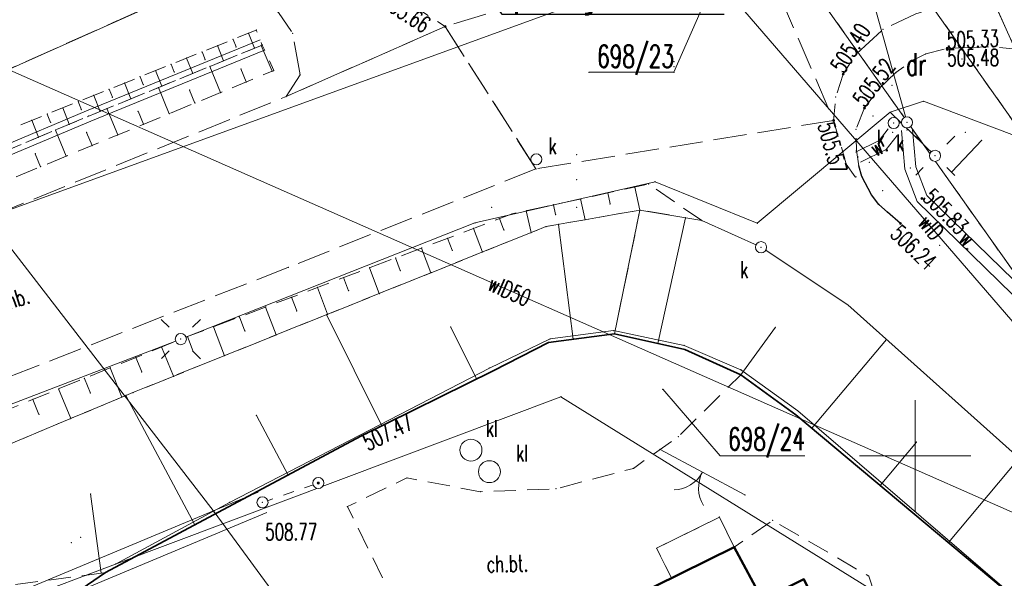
# Model space of a CAD drawing. Header units: metres. Extents: x 7422311 to 7422914, y 5495352 to 5495886.
# Tile 18 of 22: x 7422410 to 7422454, y 5495808 to 5495833. Entities that reach past the tile are written whole.
import ezdxf
from ezdxf import colors
from ezdxf.entities.mleader import LeaderData, LeaderLine
from ezdxf.enums import TextEntityAlignment as Align
from ezdxf.math import Vec2, Vec3

# ---------------------------------------------------------------- set-up
doc = ezdxf.new("R2010")
doc.units = ezdxf.units.M
doc.set_wipeout_variables(frame=1)
for name, pattern in [('L_0_03', [1, 0.5, -0.5]), ('L_0_04', [1.5, 1, -0.5]), ('L_0_06', [2, 1.5, -0.5]), ('L_2_50', [2.5, 2, -0.5])]:
    doc.linetypes.add(name, pattern=pattern)
doc.layers.get('0').update_dxf_attribs({"linetype": 'CONTINUOUS', "lineweight": 18})
for name, color, linetype, lineweight in [('_PROelCAD_ODNOSNIKI_SZCZEGOL', 7, 'CONTINUOUS', 13), ('EGB_Budynek', 7, 'CONTINUOUS', 50), ('EGB_DzialkaEwidencyjna', 7, 'CONTINUOUS', 18), ('EGB_KonturKlasyfikacyjny', 96, 'CONTINUOUS', 18), ('EGB_KonturUzytkuGruntowego', 96, 'CONTINUOUS', 18), ('EGB_ObiektTrwaleZwiazanyZBudyn', 7, 'CONTINUOUS', 18), ('GES_InneUrzadzeniaTowarzyszac2', 7, 'CONTINUOUS', 18), ('GES_InneUrzadzeniaTowarzyszace', 7, 'CONTINUOUS', 18), ('GES_PrzewodElektroenergetyczny', 1, 'CONTINUOUS', 18), ('GES_PrzewodKanalizacyjny', 36, 'CONTINUOUS', 18), ('GES_PrzewodTelekomunikacyjny_P', 7, 'CONTINUOUS', 18), ('GES_PrzewodWodociagowy', 5, 'CONTINUOUS', 18), ('GES_UrzadzeniaSiecElektroener2', 7, 'CONTINUOUS', 18), ('GES_UrzadzeniaSiecKanalizacyj2', 7, 'CONTINUOUS', 18), ('GES_UrzadzeniaTowarzyszczaceL1', 7, 'CONTINUOUS', 18), ('KR_ObiektKarto', 7, 'CONTINUOUS', 18), ('OT_Komunikacja', 7, 'CONTINUOUS', 18), ('OT_Ogrodzenia', 7, 'CONTINUOUS', 18), ('OT_Rzedna', 7, 'CONTINUOUS', 18), ('OT_Skarpa', 7, 'CONTINUOUS', 18)]:
    doc.layers.add(name, color=color, linetype=linetype, lineweight=lineweight)
doc.styles.get("Standard").update_dxf_attribs({"font": 'simplex.shx'})
doc.linetypes.add('L_0_15_SHX', pattern='A,0,-0.375,-0.75,-0.75,-0.75,-0.75,-0.75,[1,mapa_aktualana_poszerzona1.shx,S=0.05,R=0,X=0,Y=0],-0.75,-0.75,-0.75,-0.75,-0.375', length=7.5)

# ---------------------------------------------------------------- blocks, each defined once
blk = doc.blocks.new('L_0_02_1')
at = {"color": 0}
blk.add_point((0, 0), dxfattribs=at)
blk = doc.blocks.new('L_0_02_2')
at = {"color": 0}
blk.add_point((0, 0), dxfattribs=at)
blk = doc.blocks.new('SUPP')
at = {"color": 0, "linetype": 'Continuous', "lineweight": 18}
blk.add_wipeout([(0, -0.5), (0.25, -0.433), (0.433, -0.25), (0.5, 0), (0.433, 0.25), (0.25, 0.433), (0, 0.5), (-0.25, 0.433), (-0.433, 0.25), (-0.5, 0), (-0.433, -0.25), (-0.25, -0.433)], dxfattribs=at)
blk.add_circle((0, 0), 0.5, dxfattribs=at)
blk = doc.blocks.new('L_2_20_3')
at = {"color": 0, "linetype": 'Continuous', "lineweight": 13}
for centre, start, end in [((-3, 0), 299.98164, 0), ((3, 0), 180, 240.01836)]:
    blk.add_arc(centre, 3, start, end, dxfattribs=at)
blk = doc.blocks.new('SUPW_O')
at = {"color": 0, "linetype": 'Continuous', "lineweight": 18}
blk.add_wipeout([(0, -0.5), (0.25, -0.433), (0.433, -0.25), (0.5, 0), (0.433, 0.25), (0.25, 0.433), (0, 0.5), (-0.25, 0.433), (-0.433, 0.25), (-0.5, 0), (-0.433, -0.25), (-0.25, -0.433)], dxfattribs=at)
blk.add_circle((0, 0), 0.5, dxfattribs=at)
blk = doc.blocks.new('SUEO')
at = {"color": 0, "linetype": 'Continuous', "lineweight": 18, "flags": 128}
for points in [[(-1.06, 1.06), (-1.76, 1.76)], [(1.76, 1.76), (1.06, 1.06)], [(-1.74, -1.74), (-1.06, -1.06)], [(1.06, -1.06), (1.76, -1.76)]]:
    blk.add_lwpolyline(points, dxfattribs=at)
at = {"color": 0, "linetype": 'Continuous', "lineweight": 18}
blk.add_wipeout([(0, -0.5), (0.25, -0.433), (0.433, -0.25), (0.5, 0), (0.433, 0.25), (0.25, 0.433), (0, 0.5), (-0.25, 0.433), (-0.433, 0.25), (-0.5, 0), (-0.433, -0.25), (-0.25, -0.433)], dxfattribs=at)
blk.add_circle((0, 0), 0.5, dxfattribs=at)
blk = doc.blocks.new('SUKM')
at = {"color": 0, "linetype": 'Continuous', "lineweight": 18}
blk.add_wipeout([(0, -0.985), (0.492, -0.853), (0.853, -0.492), (0.985, 0), (0.853, 0.492), (0.492, 0.853), (0, 0.985), (-0.492, 0.853), (-0.853, 0.492), (-0.985, 0), (-0.853, -0.492), (-0.492, -0.853)], dxfattribs=at)
blk.add_circle((0, 0), 0.985, dxfattribs=at)
blk = doc.blocks.new('OTRS')
at = {"linetype": 'Continuous', "lineweight": 13}
blk.add_hatch(color=0, dxfattribs=at).paths.add_polyline_path([(0, -0.091, 1), (0, 0.091, 1)])
at = {"color": 0, "linetype": 'Continuous', "lineweight": 13}
blk.add_circle((0, 0), 0.0906, dxfattribs=at)

msp = doc.modelspace()

# ---------------------------------------------------------------- linework, layer by layer
at = {"linetype": 'Continuous', "lineweight": 18, "flags": 128}
for points in [[(7422450.254, 5495811.057), (7422450.254, 5495816.057)], [(7422447.754, 5495813.557), (7422452.754, 5495813.557)]]:
    msp.add_lwpolyline(points, dxfattribs=at)
for p in [(7422420.296, 5495832.547), (7422420.644, 5495832.687), (7422420.644, 5495832.687), (7422422.284, 5495832.547), (7422422.284, 5495832.547), (7422429.134, 5495832.847), (7422429.134, 5495832.847), (7422429.134, 5495832.847), (7422429.134, 5495832.847), (7422429.134, 5495832.847), (7422429.134, 5495832.847), (7422448.814, 5495832.717), (7422448.814, 5495832.717), (7422448.814, 5495832.717), (7422448.814, 5495832.717), (7422419.6, 5495832.268), (7422420.914, 5495832.017), (7422420.914, 5495832.017), (7422420.914, 5495832.017), (7422420.914, 5495832.017), (7422420.914, 5495832.017), (7422420.914, 5495832.017), (7422418.209, 5495831.708), (7422418.905, 5495831.988), (7422419.737, 5495831.929), (7422420.567, 5495831.875), (7422420.873, 5495832), (7422447.604, 5495831.617), (7422447.604, 5495831.617), (7422447.604, 5495831.617), (7422447.604, 5495831.617), (7422450.734, 5495831.617), (7422450.734, 5495831.617), (7422450.734, 5495831.617), (7422450.734, 5495831.617), (7422451.704, 5495831.867), (7422451.704, 5495831.867), (7422451.704, 5495831.867), (7422451.704, 5495831.867), (7422453.724, 5495831.937), (7422453.724, 5495831.937), (7422453.724, 5495831.937), (7422453.724, 5495831.937), (7422416.817, 5495831.149), (7422417.513, 5495831.429), (7422418.347, 5495831.365), (7422419.179, 5495831.306), (7422439.417, 5495831.266), (7422450.204, 5495831.357), (7422450.204, 5495831.357), (7422450.204, 5495831.357), (7422450.204, 5495831.357), (7422452.364, 5495831.387), (7422452.364, 5495831.387), (7422416.121, 5495830.869), (7422416.957, 5495830.801), (7422417.791, 5495830.737), (7422418.56, 5495831.052), (7422419.958, 5495830.942), (7422421.354, 5495830.834), (7422421.434, 5495830.867), (7422421.434, 5495830.867), (7422435.604, 5495830.791), (7422439.417, 5495831.041), (7422439.417, 5495830.791), (7422447.024, 5495830.707), (7422447.024, 5495830.707), (7422447.024, 5495830.707), (7422447.024, 5495830.707), (7422449.394, 5495830.777), (7422449.394, 5495830.777), (7422449.394, 5495830.777), (7422449.394, 5495830.777), (7422450.004, 5495830.757), (7422450.004, 5495830.757), (7422414.729, 5495830.31), (7422415.425, 5495830.589), (7422420.198, 5495830.358), (7422422.614, 5495830.677), (7422422.614, 5495830.677), (7422414.033, 5495830.03), (7422415.567, 5495830.237), (7422416.247, 5495830.104), (7422416.403, 5495830.168), (7422417.645, 5495829.992), (7422419.043, 5495829.881), (7422448.614, 5495830.027), (7422448.614, 5495830.027), (7422448.614, 5495830.027), (7422448.614, 5495830.027), (7422449.214, 5495830.197), (7422449.214, 5495830.197), (7422412.642, 5495829.471), (7422413.338, 5495829.75), (7422414.177, 5495829.672), (7422415.015, 5495829.599), (7422417.887, 5495829.405), (7422421.984, 5495829.697), (7422421.984, 5495829.697), (7422421.984, 5495829.697), (7422421.984, 5495829.697), (7422446.684, 5495829.677), (7422446.684, 5495829.677), (7422446.684, 5495829.677), (7422446.684, 5495829.677), (7422450.637, 5495829.491), (7422450.637, 5495829.491), (7422411.946, 5495829.191), (7422412.788, 5495829.107), (7422413.627, 5495829.03), (7422413.934, 5495829.156), (7422415.333, 5495829.041), (7422416.732, 5495828.928), (7422447.984, 5495829.187), (7422447.984, 5495829.187), (7422447.984, 5495829.187), (7422447.984, 5495829.187), (7422449.142, 5495828.993), (7422449.142, 5495828.993), (7422449.142, 5495828.993), (7422449.142, 5495828.993), (7422410.554, 5495828.631), (7422411.25, 5495828.911), (7422411.4, 5495828.538), (7422413.115, 5495828.82), (7422413.115, 5495828.82), (7422413.115, 5495828.82), (7422413.115, 5495828.82), (7422413.115, 5495828.82), (7422413.115, 5495828.82), (7422446.594, 5495828.627), (7422446.594, 5495828.627), (7422446.594, 5495828.627), (7422446.594, 5495828.627), (7422446.594, 5495828.627), (7422446.594, 5495828.627), (7422446.594, 5495828.627), (7422446.594, 5495828.627), (7422446.594, 5495828.627), (7422446.594, 5495828.627), (7422448.364, 5495828.827), (7422448.364, 5495828.827), (7422411.625, 5495828.196), (7422412.242, 5495828.454), (7422413.021, 5495828.089), (7422415.576, 5495828.452), (7422447.604, 5495828.227), (7422447.604, 5495828.227), (7422447.604, 5495828.227), (7422447.604, 5495828.227), (7422452.514, 5495828.087), (7422452.514, 5495828.087), (7422452.514, 5495828.087), (7422452.514, 5495828.087), (7422410.858, 5495827.874), (7422414.42, 5495827.976), (7422453.253, 5495827.738), (7422413.265, 5495827.499), (7422447.614, 5495827.277), (7422447.614, 5495827.277), (7422447.614, 5495827.277), (7422447.614, 5495827.277), (7422448.794, 5495827.517), (7422448.794, 5495827.517), (7422410.713, 5495827.129), (7422412.109, 5495827.023), (7422435.044, 5495827.09), (7422447.684, 5495826.977), (7422447.684, 5495826.977), (7422448.194, 5495826.747), (7422448.194, 5495826.747), (7422410.953, 5495826.546), (7422447.164, 5495826.657), (7422447.164, 5495826.657), (7422447.164, 5495826.657), (7422447.164, 5495826.657), (7422447.724, 5495826.587), (7422447.724, 5495826.587), (7422447.724, 5495826.587), (7422447.724, 5495826.587), (7422450.044, 5495826.487), (7422450.044, 5495826.487), (7422435.044, 5495825.965), (7422438.567, 5495825.867), (7422438.567, 5495825.867), (7422447.564, 5495826.087), (7422447.564, 5495826.087), (7422447.564, 5495826.087), (7422447.564, 5495826.087), (7422447.864, 5495826.107), (7422447.864, 5495826.107), (7422447.864, 5495826.107), (7422447.864, 5495826.107), (7422447.864, 5495826.107), (7422447.864, 5495826.107), (7422437.664, 5495825.634), (7422438.274, 5495825.767), (7422438.274, 5495825.767), (7422438.274, 5495825.767), (7422438.274, 5495825.767), (7422448.804, 5495825.467), (7422448.804, 5495825.467), (7422435.221, 5495825.1), (7422436.443, 5495825.367), (7422448.294, 5495825.287), (7422448.294, 5495825.287), (7422448.294, 5495825.287), (7422448.294, 5495825.287), (7422450.564, 5495825.117), (7422450.564, 5495825.117), (7422431.232, 5495824.715), (7422432.779, 5495824.566), (7422434, 5495824.833), (7422435.044, 5495824.715), (7422436.55, 5495824.874), (7422437.89, 5495824.597), (7422437.894, 5495824.597), (7422437.894, 5495824.597), (7422437.894, 5495824.597), (7422437.894, 5495824.597), (7422437.894, 5495824.597), (7422437.894, 5495824.597), (7422437.894, 5495824.597), (7422437.894, 5495824.597), (7422448.624, 5495824.857), (7422448.624, 5495824.857), (7422448.626, 5495824.854), (7422448.626, 5495824.854), (7422449.014, 5495824.497), (7422449.014, 5495824.497), (7422449.014, 5495824.497), (7422449.014, 5495824.497), (7422431.583, 5495824.215), (7422432.144, 5495824.427), (7422432.144, 5495824.427), (7422434.097, 5495824.391), (7422435.426, 5495824.165), (7422439.932, 5495824.253), (7422440.674, 5495824.127), (7422440.674, 5495824.127), (7422440.674, 5495824.127), (7422440.674, 5495824.127), (7422440.674, 5495824.127), (7422440.674, 5495824.127), (7422440.674, 5495824.127), (7422440.674, 5495824.127), (7422430.414, 5495823.773), (7422430.469, 5495824.022), (7422430.469, 5495824.022), (7422431.779, 5495823.697), (7422433.664, 5495823.857), (7422433.664, 5495823.857), (7422433.664, 5495823.857), (7422433.664, 5495823.857), (7422433.664, 5495823.857), (7422433.664, 5495823.857), (7422434.229, 5495823.956), (7422443.162, 5495824.004), (7422443.162, 5495824.004), (7422449.604, 5495823.997), (7422449.604, 5495823.997), (7422449.604, 5495823.997), (7422449.604, 5495823.997), (7422429.244, 5495823.331), (7422432.993, 5495823.587), (7422428.075, 5495822.889), (7422429.45, 5495822.788), (7422451.354, 5495823.017), (7422451.354, 5495823.017), (7422426.906, 5495822.447), (7422430.815, 5495822.712), (7422422.094, 5495822.027), (7422422.094, 5495822.027), (7422425.737, 5495822.005), (7422427.12, 5495821.88), (7422424.568, 5495821.562), (7422428.495, 5495821.779), (7422423.398, 5495821.12), (7422424.791, 5495820.971), (7422422.229, 5495820.678), (7422426.175, 5495820.847), (7422421.06, 5495820.236), (7422447.234, 5495820.337), (7422447.234, 5495820.337), (7422447.234, 5495820.337), (7422447.234, 5495820.337), (7422447.234, 5495820.337), (7422447.234, 5495820.337), (7422419.891, 5495819.794), (7422422.462, 5495820.063), (7422423.809, 5495819.896), (7422423.854, 5495819.914), (7422418.722, 5495819.352), (7422429.387, 5495819.339), (7422443.974, 5495819.332), (7422420.132, 5495819.155), (7422421.534, 5495818.982), (7422433.854, 5495818.807), (7422433.854, 5495818.807), (7422433.854, 5495818.807), (7422433.854, 5495818.807), (7422434.892, 5495818.79), (7422436.704, 5495819.177), (7422436.704, 5495819.177), (7422436.704, 5495819.177), (7422436.704, 5495819.177), (7422436.744, 5495819.027), (7422436.744, 5495819.027), (7422436.744, 5495819.027), (7422436.744, 5495819.027), (7422436.744, 5495819.027), (7422436.744, 5495819.027), (7422448.967, 5495818.786), (7422433.784, 5495818.647), (7422433.784, 5495818.647), (7422433.784, 5495818.647), (7422433.784, 5495818.647), (7422438.698, 5495818.601), (7422439.874, 5495818.517), (7422439.874, 5495818.517), (7422439.874, 5495818.517), (7422439.874, 5495818.517), (7422439.904, 5495818.337), (7422439.904, 5495818.337), (7422439.904, 5495818.337), (7422439.904, 5495818.337), (7422415.234, 5495817.974), (7422419.214, 5495818.049), (7422414.077, 5495817.502), (7422431.124, 5495817.497), (7422431.124, 5495817.497), (7422431.124, 5495817.497), (7422431.124, 5495817.497), (7422442.424, 5495817.417), (7422442.424, 5495817.417), (7422442.424, 5495817.417), (7422442.424, 5495817.417), (7422412.919, 5495817.03), (7422415.501, 5495817.319), (7422416.928, 5495817.13), (7422430.544, 5495817.005), (7422431.294, 5495817.377), (7422431.294, 5495817.377), (7422431.294, 5495817.377), (7422431.294, 5495817.377), (7422442.414, 5495817.197), (7422442.414, 5495817.197), (7422442.414, 5495817.197), (7422442.414, 5495817.197), (7422442.414, 5495817.197), (7422442.414, 5495817.197), (7422442.421, 5495817.192), (7422411.762, 5495816.558), (7422438.917, 5495816.544), (7422410.604, 5495816.086), (7422413.189, 5495816.369), (7422414.611, 5495816.191), (7422414.79, 5495816.266), (7422415.104, 5495816.397), (7422415.104, 5495816.397), (7422415.104, 5495816.397), (7422415.104, 5495816.397), (7422415.104, 5495816.397), (7422415.104, 5495816.397), (7422434.334, 5495816.207), (7422434.334, 5495816.207), (7422434.334, 5495816.207), (7422434.334, 5495816.207), (7422434.334, 5495816.207), (7422434.334, 5495816.207), (7422434.334, 5495816.207), (7422434.334, 5495816.207), (7422434.334, 5495816.207), (7422434.334, 5495816.207), (7422434.334, 5495816.207), (7422434.334, 5495816.207), (7422410.878, 5495815.415), (7422412.305, 5495815.225), (7422420.652, 5495815.369), (7422444.894, 5495815.397), (7422444.894, 5495815.397), (7422444.894, 5495815.397), (7422444.894, 5495815.397), (7422444.894, 5495815.397), (7422444.894, 5495815.397), (7422444.984, 5495815.577), (7422444.984, 5495815.577), (7422444.984, 5495815.577), (7422444.984, 5495815.577), (7422426.288, 5495814.895), (7422445.618, 5495814.791), (7422425.344, 5495814.427), (7422425.344, 5495814.427), (7422425.344, 5495814.427), (7422425.344, 5495814.427), (7422439.614, 5495814.417), (7422439.614, 5495814.417), (7422450.316, 5495814.169), (7422438.795, 5495813.837), (7422438.795, 5495813.837), (7422422.083, 5495812.687), (7422427.414, 5495812.557), (7422427.414, 5495812.557), (7422437.594, 5495812.987), (7422437.594, 5495812.987), (7422448.684, 5495812.222), (7422413.201, 5495811.841), (7422430.724, 5495811.937), (7422430.724, 5495811.937), (7422434.114, 5495812.067), (7422434.114, 5495812.067), (7422442.604, 5495811.791), (7422442.604, 5495811.791), (7422419.444, 5495811.457), (7422419.444, 5495811.457), (7422419.444, 5495811.457), (7422419.444, 5495811.457), (7422424.744, 5495811.267), (7422424.744, 5495811.267), (7422418.746, 5495811.031), (7422418.746, 5495811.031), (7422441.461, 5495810.795), (7422441.461, 5495810.795), (7422441.461, 5495810.795), (7422441.461, 5495810.795), (7422417.892, 5495810.451), (7422443.854, 5495810.647), (7422443.854, 5495810.647), (7422412.334, 5495809.647), (7422412.754, 5495809.887), (7422442.127, 5495809.451), (7422442.127, 5495809.451), (7422442.127, 5495809.451), (7422442.127, 5495809.451), (7422442.127, 5495809.451), (7422442.127, 5495809.451), (7422451.75, 5495809.652), (7422438.639, 5495809.397), (7422438.639, 5495809.397), (7422438.639, 5495809.397), (7422438.639, 5495809.397), (7422414.324, 5495808.687), (7422414.324, 5495808.687), (7422414.324, 5495808.687), (7422414.324, 5495808.687), (7422414.324, 5495808.687), (7422414.324, 5495808.687), (7422413.68, 5495808.281), (7422413.874, 5495808.307), (7422413.874, 5495808.307), (7422413.874, 5495808.307), (7422413.874, 5495808.307), (7422440.245, 5495808.519), (7422440.245, 5495808.519), (7422448.174, 5495808.147), (7422448.174, 5495808.147), (7422439.304, 5495808.053), (7422439.304, 5495808.053), (7422439.304, 5495808.053), (7422439.304, 5495808.053)]:
    msp.add_point(p)
at = {"layer": 'EGB_Budynek', "linetype": 'Continuous', "lineweight": 50, "flags": 128}
msp.add_lwpolyline([(7422445.034, 5495803.734), (7422446.458, 5495800.746), (7422436.883, 5495795.984), (7422435.931, 5495797.923), (7422432.572, 5495804.719), (7422442.127, 5495809.451), (7422443.39, 5495807.072), (7422445.259, 5495808.005), (7422446.883, 5495804.626)], close=True, dxfattribs=at)
at = {"layer": 'EGB_DzialkaEwidencyjna', "linetype": 'CONTINUOUS', "lineweight": 18}
for p, q in [((7422447.314, 5495839.007), (7422460.934, 5495819.697)), ((7422458.704, 5495816.157), (7422443.664, 5495837.367)), ((7422421.264, 5495836.167), (7422407.694, 5495830.107)), ((7422431.124, 5495817.497), (7422433.854, 5495818.807)), ((7422433.854, 5495818.807), (7422436.704, 5495819.177)), ((7422436.704, 5495819.177), (7422439.874, 5495818.517)), ((7422439.874, 5495818.517), (7422442.424, 5495817.417)), ((7422419.444, 5495811.457), (7422431.124, 5495817.497)), ((7422442.424, 5495817.417), (7422444.984, 5495815.577)), ((7422434.334, 5495816.207), (7422414.324, 5495808.687)), ((7422414.324, 5495808.687), (7422434.334, 5495816.207)), ((7422451.864, 5495805.327), (7422434.334, 5495816.207)), ((7422434.334, 5495816.207), (7422451.864, 5495805.327)), ((7422444.984, 5495815.577), (7422454.154, 5495807.697)), ((7422414.324, 5495808.687), (7422419.444, 5495811.457)), ((7422410.014, 5495807.067), (7422414.324, 5495808.687))]:
    msp.add_line(p, q, dxfattribs=at)
at = {"layer": 'EGB_DzialkaEwidencyjna', "color": 7, "linetype": 'Continuous', "lineweight": 13, "flags": 128}
for points in [[(7422435.604, 5495830.791), (7422439.417, 5495830.791), (7422444.209, 5495841.686)], [(7422445.304, 5495813.557), (7422441.492, 5495813.557), (7422438.917, 5495816.544)]]:
    msp.add_lwpolyline(points, dxfattribs=at)
at = {"layer": 'EGB_KonturKlasyfikacyjny', "color": 82, "linetype": 'L_0_06', "lineweight": 18, "flags": 128}
msp.add_lwpolyline([(7422437.514, 5495851.047), (7422437.034, 5495846.407), (7422421.264, 5495836.167), (7422407.684, 5495830.107), (7422388.214, 5495839.107), (7422387.604, 5495840.237), (7422400.594, 5495844.677), (7422405.374, 5495846.557), (7422418.654, 5495851.807), (7422414.094, 5495861.187), (7422404.664, 5495880.557), (7422391.804, 5495874.697), (7422395.924, 5495878.527), (7422400.263, 5495883.771), (7422403.39, 5495885.129), (7422403.954, 5495885.354), (7422405.638, 5495885.805), (7422406.528, 5495885.921), (7422409.708, 5495886.191), (7422410.554, 5495886.227), (7422412.291, 5495886.075), (7422413.975, 5495885.624), (7422415.554, 5495884.888), (7422415.863, 5495884.702), (7422418.513, 5495883.042), (7422419.632, 5495882.228), (7422420.865, 5495880.995), (7422423.389, 5495877.967), (7422423.607, 5495877.987), (7422424.504, 5495878.027), (7422425.512, 5495877.976), (7422428.841, 5495877.639), (7422436.274, 5495854.847)], close=True, dxfattribs=at)
at = {"layer": 'EGB_KonturUzytkuGruntowego', "color": 96, "linetype": 'L_0_03', "lineweight": 18, "flags": 128}
for points in [[(7422437.514, 5495851.047), (7422437.034, 5495846.407), (7422421.264, 5495836.167), (7422407.684, 5495830.107), (7422388.214, 5495839.107), (7422387.604, 5495840.237), (7422400.594, 5495844.677), (7422405.374, 5495846.557), (7422418.654, 5495851.807), (7422414.094, 5495861.187), (7422404.664, 5495880.557), (7422391.804, 5495874.697), (7422395.924, 5495878.527), (7422400.263, 5495883.771), (7422403.39, 5495885.129), (7422403.954, 5495885.354), (7422405.638, 5495885.805), (7422406.528, 5495885.921), (7422409.708, 5495886.191), (7422410.554, 5495886.227), (7422412.291, 5495886.075), (7422413.975, 5495885.624), (7422415.554, 5495884.888), (7422415.863, 5495884.702), (7422418.513, 5495883.042), (7422419.632, 5495882.228), (7422420.865, 5495880.995), (7422423.389, 5495877.967), (7422423.607, 5495877.987), (7422424.504, 5495878.027), (7422425.512, 5495877.976), (7422428.841, 5495877.639), (7422436.274, 5495854.847)], [(7422468.824, 5495815.567), (7422465.124, 5495812.807), (7422458.704, 5495816.157), (7422443.664, 5495837.367), (7422437.514, 5495851.047), (7422436.274, 5495854.847), (7422440.394, 5495855.137), (7422447.314, 5495839.007), (7422460.934, 5495819.697)]]:
    msp.add_lwpolyline(points, close=True, dxfattribs=at)
at = {"layer": 'EGB_ObiektTrwaleZwiazanyZBudyn', "linetype": 'Continuous', "lineweight": 18, "flags": 128}
msp.add_lwpolyline([(7422442.127, 5495809.451), (7422440.245, 5495808.519), (7422439.304, 5495808.053), (7422438.639, 5495809.397), (7422441.461, 5495810.795)], close=True, dxfattribs=at)
at = {"layer": 'GES_InneUrzadzeniaTowarzyszac2'}
for p in [(7422449.294, 5495828.507), (7422449.894, 5495828.537), (7422433.235, 5495826.879), (7422451.154, 5495827.037), (7422443.334, 5495822.927), (7422417.254, 5495818.797)]:
    msp.add_point(p, dxfattribs=at)
at = {"layer": 'GES_InneUrzadzeniaTowarzyszace', "linetype": 'L_0_03', "lineweight": 18, "flags": 128}
msp.add_lwpolyline([(7422420.924, 5495811.457), (7422423.434, 5495812.327)], dxfattribs=at)
at = {"layer": 'GES_PrzewodElektroenergetyczny', "color": 1, "linetype": 'Continuous', "lineweight": 18, "flags": 128}
msp.add_lwpolyline([(7422474.163, 5495832.451), (7422462.664, 5495822.593), (7422457.101, 5495827.047), (7422450.637, 5495829.491), (7422449.142, 5495828.993)], dxfattribs=at)
at = {"layer": 'GES_PrzewodKanalizacyjny', "color": 36, "linetype": 'Continuous', "lineweight": 18, "flags": 128}
msp.add_lwpolyline([(7422447.174, 5495838.307), (7422449.894, 5495828.537), (7422449.294, 5495828.507)], dxfattribs=at)
at = {"layer": 'GES_PrzewodTelekomunikacyjny_P', "color": 30, "linetype": 'L_2_50', "lineweight": 18, "flags": 128}
msp.add_lwpolyline([(7422436.477, 5495876.098), (7422436.573, 5495875.771), (7422436.862, 5495874.814), (7422437.158, 5495873.858), (7422437.459, 5495872.905), (7422437.766, 5495871.953), (7422438.078, 5495871.003), (7422438.397, 5495870.055), (7422438.721, 5495869.11), (7422439.052, 5495868.166), (7422439.388, 5495867.224), (7422439.73, 5495866.284), (7422440.077, 5495865.346), (7422440.431, 5495864.411), (7422440.79, 5495863.478), (7422441.155, 5495862.547), (7422441.525, 5495861.618), (7422441.901, 5495860.691), (7422442.092, 5495860.229), (7422443.426, 5495857.236), (7422443.573, 5495856.376), (7422444.114, 5495855.681), (7422463.428, 5495812.366)], dxfattribs=at)
at = {"layer": 'GES_PrzewodWodociagowy', "color": 5, "linetype": 'Continuous', "lineweight": 18, "flags": 128}
msp.add_lwpolyline([(7422466.599, 5495805.728), (7422427.716, 5495850.784)], dxfattribs=at)
at = {"layer": 'GES_UrzadzeniaSiecKanalizacyj2', "color": 36}
for p in [(7422430.294, 5495813.807), (7422431.124, 5495812.837)]:
    msp.add_point(p, dxfattribs=at)
at = {"layer": 'GES_UrzadzeniaTowarzyszczaceL1', "color": 7, "linetype": 'Continuous', "lineweight": 18, "flags": 128}
msp.add_lwpolyline([(7422438.033, 5495875.47), (7422438.746, 5495868.201), (7422439.289, 5495867.497), (7422439.588, 5495866.702), (7422442.092, 5495860.229), (7422443.426, 5495857.236), (7422463.428, 5495812.366), (7422463.88, 5495811.622)], dxfattribs=at)
at = {"layer": 'KR_ObiektKarto', "linetype": 'Continuous', "lineweight": 18, "flags": 128}
for points in [[(7422420.296, 5495832.547), (7422420.567, 5495831.875)], [(7422419.6, 5495832.268), (7422419.737, 5495831.929)], [(7422418.209, 5495831.708), (7422418.347, 5495831.365)], [(7422418.905, 5495831.988), (7422419.179, 5495831.306)], [(7422421.354, 5495830.834), (7422420.873, 5495832)], [(7422416.817, 5495831.149), (7422416.957, 5495830.801)], [(7422417.513, 5495831.429), (7422417.791, 5495830.737)], [(7422416.121, 5495830.869), (7422416.403, 5495830.168)], [(7422419.043, 5495829.881), (7422418.56, 5495831.052)], [(7422420.198, 5495830.358), (7422419.958, 5495830.942)], [(7422414.729, 5495830.31), (7422415.015, 5495829.599)], [(7422415.425, 5495830.589), (7422415.567, 5495830.237)], [(7422414.033, 5495830.03), (7422414.177, 5495829.672)], [(7422416.732, 5495828.928), (7422416.247, 5495830.104)], [(7422417.887, 5495829.405), (7422417.645, 5495829.992)], [(7422412.642, 5495829.471), (7422412.788, 5495829.107)], [(7422413.338, 5495829.75), (7422413.627, 5495829.03)], [(7422411.946, 5495829.191), (7422412.242, 5495828.454)], [(7422414.42, 5495827.976), (7422413.934, 5495829.156)], [(7422415.576, 5495828.452), (7422415.333, 5495829.041)], [(7422410.554, 5495828.631), (7422410.858, 5495827.874)], [(7422411.25, 5495828.911), (7422411.4, 5495828.538)], [(7422412.109, 5495827.023), (7422411.625, 5495828.196)], [(7422413.265, 5495827.499), (7422413.021, 5495828.089)], [(7422451.91, 5495826.321), (7422453.253, 5495827.738)], [(7422410.953, 5495826.546), (7422410.713, 5495827.129)], [(7422437.664, 5495825.634), (7422437.89, 5495824.597)], [(7422435.221, 5495825.1), (7422435.426, 5495824.165)], [(7422436.443, 5495825.367), (7422436.55, 5495824.874)], [(7422432.779, 5495824.566), (7422432.993, 5495823.587)], [(7422434, 5495824.833), (7422434.097, 5495824.391)], [(7422431.583, 5495824.215), (7422431.779, 5495823.697)], [(7422438.698, 5495818.601), (7422439.932, 5495824.253)], [(7422430.414, 5495823.773), (7422430.815, 5495822.712)], [(7422434.892, 5495818.79), (7422434.229, 5495823.956)], [(7422429.244, 5495823.331), (7422429.45, 5495822.788)], [(7422428.075, 5495822.889), (7422428.495, 5495821.779)], [(7422426.906, 5495822.447), (7422427.12, 5495821.88)], [(7422425.737, 5495822.005), (7422426.175, 5495820.847)], [(7422424.568, 5495821.562), (7422424.791, 5495820.971)], [(7422423.398, 5495821.12), (7422423.854, 5495819.914)], [(7422422.229, 5495820.678), (7422422.462, 5495820.063)], [(7422421.06, 5495820.236), (7422421.534, 5495818.982)], [(7422419.891, 5495819.794), (7422420.132, 5495819.155)], [(7422426.288, 5495814.895), (7422423.809, 5495819.896)], [(7422418.722, 5495819.352), (7422419.214, 5495818.049)], [(7422430.544, 5495817.005), (7422429.387, 5495819.339)], [(7422442.421, 5495817.192), (7422443.974, 5495819.332)], [(7422417.552, 5495818.91), (7422417.803, 5495818.246)], [(7422445.618, 5495814.791), (7422448.967, 5495818.786)], [(7422416.392, 5495818.446), (7422416.928, 5495817.13)], [(7422415.234, 5495817.974), (7422415.501, 5495817.319)], [(7422414.077, 5495817.502), (7422414.611, 5495816.191)], [(7422412.919, 5495817.03), (7422413.189, 5495816.369)], [(7422411.762, 5495816.558), (7422412.305, 5495815.225)], [(7422410.604, 5495816.086), (7422410.878, 5495815.415)], [(7422417.892, 5495810.451), (7422414.79, 5495816.266)], [(7422422.083, 5495812.687), (7422420.652, 5495815.369)], [(7422448.684, 5495812.222), (7422450.316, 5495814.169)], [(7422451.75, 5495809.652), (7422454.93, 5495813.447)], [(7422413.68, 5495808.281), (7422413.201, 5495811.841)]]:
    msp.add_lwpolyline(points, dxfattribs=at)
at = {"layer": 'OT_Komunikacja', "linetype": 'CONTINUOUS', "lineweight": 18}
for p, q in [((7422413.019, 5495829.051), (7422420.82, 5495832.249)), ((7422413.21, 5495828.589), (7422421.009, 5495831.786)), ((7422400.25, 5495823.698), (7422413.019, 5495829.051)), ((7422400.434, 5495823.233), (7422413.21, 5495828.589)), ((7422448.633, 5495827.717), (7422449.047, 5495828.25)), ((7422449.798, 5495826.431), (7422449.645, 5495828.175)), ((7422450.29, 5495826.544), (7422450.143, 5495828.219)), ((7422447.575, 5495827.202), (7422448.633, 5495827.717)), ((7422448.956, 5495827.318), (7422449.442, 5495827.944)), ((7422447.794, 5495826.752), (7422448.956, 5495827.318)), ((7422450.35, 5495824.977), (7422449.798, 5495826.431)), ((7422450.778, 5495825.258), (7422450.29, 5495826.544)), ((7422456.604, 5495818.874), (7422450.35, 5495824.977)), ((7422456.945, 5495819.24), (7422450.778, 5495825.258))]:
    msp.add_line(p, q, dxfattribs=at)
at = {"layer": 'OT_Komunikacja', "color": 7, "linetype": 'L_0_06', "lineweight": 18, "flags": 128}
msp.add_lwpolyline([(7422433.214, 5495826.447), (7422429.134, 5495832.847), (7422432.344, 5495833.817, 0.075137), (7422438.768, 5495838.036, 0.075137), (7422443.658, 5495843.966, 0.117876), (7422445.879, 5495850.558, 0.117875), (7422444.878, 5495857.442), (7422441.833, 5495864.275), (7422438.49, 5495874.248), (7422447.854, 5495869.357), (7422449.827, 5495866.426), (7422450.792, 5495863.56), (7422456.474, 5495852.397), (7422449.674, 5495846.137), (7422449.124, 5495845.357), (7422447.614, 5495842.727), (7422446.524, 5495841.037), (7422445.104, 5495838.997), (7422443.104, 5495836.687), (7422442.894, 5495836.317), (7422442.904, 5495835.857), (7422443.224, 5495835.547), (7422443.654, 5495835.437), (7422446.594, 5495828.627)], format="xyb", close=True, dxfattribs=at)
for points in [[(7422422.614, 5495830.677), (7422422.284, 5495832.547), (7422421.644, 5495833.477), (7422419.414, 5495835.137), (7422418.614, 5495838.577), (7422422.944, 5495840.647), (7422425.844, 5495835.007), (7422429.134, 5495832.847), (7422421.984, 5495829.697)], [(7422447.564, 5495826.087), (7422447.164, 5495826.657), (7422446.594, 5495828.627), (7422446.684, 5495829.677), (7422447.024, 5495830.707), (7422447.604, 5495831.617), (7422448.814, 5495832.717), (7422450.294, 5495833.417), (7422451.934, 5495833.867), (7422454.114, 5495834.067), (7422455.794, 5495833.877), (7422457.954, 5495833.277), (7422459.444, 5495832.537), (7422461.134, 5495831.267), (7422462.514, 5495829.747), (7422464.364, 5495827.337), (7422464.204, 5495827.217), (7422463.064, 5495828.187), (7422460.944, 5495829.617), (7422459.564, 5495830.337), (7422457.244, 5495831.267), (7422455.274, 5495831.777), (7422453.724, 5495831.937), (7422451.704, 5495831.867), (7422450.734, 5495831.617), (7422450.204, 5495831.357), (7422449.394, 5495830.777), (7422448.614, 5495830.027), (7422447.984, 5495829.187), (7422447.604, 5495828.227), (7422447.614, 5495827.277), (7422447.724, 5495826.587), (7422447.864, 5495826.107)]]:
    msp.add_lwpolyline(points, close=True, dxfattribs=at)
at = {"layer": 'OT_Komunikacja', "color": 7, "linetype": 'Continuous', "lineweight": 25, "flags": 128}
msp.add_lwpolyline([(7422449.604, 5495823.997), (7422449.014, 5495824.497), (7422448.626, 5495824.854), (7422448.294, 5495825.287), (7422447.864, 5495826.107), (7422447.724, 5495826.587)], dxfattribs=at)
at = {"layer": 'OT_Komunikacja', "color": 7, "linetype": 'L_0_04', "lineweight": 18, "flags": 128}
msp.add_lwpolyline([(7422454.214, 5495807.587), (7422451.134, 5495804.467), (7422449.824, 5495803.232), (7422448.174, 5495808.147), (7422443.854, 5495810.647), (7422442.127, 5495809.451), (7422441.461, 5495810.795), (7422438.639, 5495809.397), (7422439.304, 5495808.053), (7422432.572, 5495804.719), (7422428.864, 5495802.904), (7422424.744, 5495811.267), (7422427.414, 5495812.557), (7422430.724, 5495811.937), (7422434.114, 5495812.067), (7422437.594, 5495812.987), (7422439.614, 5495814.417), (7422442.421, 5495817.192), (7422444.894, 5495815.397)], close=True, dxfattribs=at)
at = {"layer": 'OT_Ogrodzenia', "linetype": 'CONTINUOUS', "lineweight": 35}
for p, q in [((7422433.784, 5495818.647), (7422436.744, 5495819.027)), ((7422436.744, 5495819.027), (7422439.904, 5495818.337)), ((7422431.294, 5495817.377), (7422433.784, 5495818.647)), ((7422439.904, 5495818.337), (7422442.421, 5495817.192)), ((7422425.344, 5495814.427), (7422431.294, 5495817.377)), ((7422442.421, 5495817.192), (7422444.894, 5495815.397)), ((7422444.894, 5495815.397), (7422454.214, 5495807.587)), ((7422410.724, 5495806.157), (7422413.874, 5495808.307))]:
    msp.add_line(p, q, dxfattribs=at)
at = {"layer": 'OT_Ogrodzenia', "linetype": 'L_0_15_SHX', "lineweight": 35}
for p, q in [((7422433.784, 5495818.647), (7422436.744, 5495819.027)), ((7422436.744, 5495819.027), (7422439.904, 5495818.337)), ((7422431.294, 5495817.377), (7422433.784, 5495818.647)), ((7422439.904, 5495818.337), (7422442.421, 5495817.192)), ((7422425.344, 5495814.427), (7422431.294, 5495817.377)), ((7422442.421, 5495817.192), (7422444.894, 5495815.397)), ((7422444.894, 5495815.397), (7422454.214, 5495807.587)), ((7422410.724, 5495806.157), (7422413.874, 5495808.307))]:
    msp.add_line(p, q, dxfattribs=at)
at = {"layer": 'OT_Ogrodzenia', "linetype": 'CONTINUOUS', "lineweight": 18}
msp.add_line((7422438.795, 5495813.837), (7422442.604, 5495811.791), dxfattribs=at)
at = {"layer": 'OT_Rzedna'}
for p in [(7422429.134, 5495832.847), (7422451.694, 5495831.817), (7422451.704, 5495831.867), (7422447.024, 5495830.707), (7422447.984, 5495829.187), (7422446.594, 5495828.627), (7422450.564, 5495825.117), (7422449.604, 5495823.997)]:
    msp.add_point(p, dxfattribs=at)
at = {"layer": 'OT_Skarpa', "color": 7, "linetype": 'L_0_04', "lineweight": 18, "flags": 128}
for points in [[(7422420.914, 5495832.017), (7422413.115, 5495828.82), (7422400.342, 5495823.465), (7422385.404, 5495817.897), (7422385.034, 5495818.767), (7422402.869, 5495825.542), (7422420.644, 5495832.687)], [(7422385.404, 5495817.897), (7422400.342, 5495823.465), (7422413.115, 5495828.82), (7422420.914, 5495832.017), (7422421.434, 5495830.867), (7422400.269, 5495822.141), (7422386.044, 5495816.457)]]:
    msp.add_lwpolyline(points, close=True, dxfattribs=at)
at = {"layer": 'OT_Skarpa', "color": 7, "linetype": 'Continuous', "lineweight": 18, "flags": 128}
msp.add_lwpolyline([(7422444.894, 5495815.397), (7422442.421, 5495817.192), (7422439.904, 5495818.337), (7422436.744, 5495819.027), (7422437.89, 5495824.597), (7422440.674, 5495824.127), (7422443.334, 5495822.927), (7422447.234, 5495820.337), (7422462.134, 5495806.997), (7422454.214, 5495807.587)], close=True, dxfattribs=at)

# ---------------------------------------------------------------- block references
at = {"layer": 'EGB_DzialkaEwidencyjna', "color": 7, "linetype": 'Continuous'}
for name, p, xscale, yscale, zscale, rotation in [('L_0_02_2', (7422433.854, 5495818.807), 0.5, 0.5, 0.5, 205.63), ('L_0_02_1', (7422433.854, 5495818.807), 0.4999999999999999, 0.4999999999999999, 0.4999999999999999, 7.399999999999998), ('L_0_02_2', (7422433.854, 5495818.807), 0.4999999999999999, 0.4999999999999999, 0.4999999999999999, 7.399999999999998), ('L_0_02_1', (7422433.854, 5495818.807), 0.5, 0.5, 0.5, 205.63), ('L_0_02_2', (7422436.704, 5495819.177), 0.5, 0.5, 0.5, 187.3999999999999), ('L_0_02_1', (7422436.704, 5495819.177), 0.4999999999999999, 0.4999999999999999, 0.4999999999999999, 348.24), ('L_0_02_2', (7422436.704, 5495819.177), 0.4999999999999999, 0.4999999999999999, 0.4999999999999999, 348.24), ('L_0_02_1', (7422436.704, 5495819.177), 0.5, 0.5, 0.5, 187.3999999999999), ('L_0_02_2', (7422439.874, 5495818.517), 0.5, 0.5, 0.5, 168.24), ('L_0_02_1', (7422439.874, 5495818.517), 0.5, 0.5, 0.5, 336.67), ('L_0_02_2', (7422439.874, 5495818.517), 0.5, 0.5, 0.5, 336.67), ('L_0_02_1', (7422439.874, 5495818.517), 0.5, 0.5, 0.5, 168.24), ('L_0_02_2', (7422431.124, 5495817.497), 0.4999999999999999, 0.4999999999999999, 0.4999999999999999, 207.34), ('L_0_02_1', (7422431.124, 5495817.497), 0.5, 0.5, 0.5, 25.63), ('L_0_02_2', (7422431.124, 5495817.497), 0.5, 0.5, 0.5, 25.63), ('L_0_02_1', (7422431.124, 5495817.497), 0.4999999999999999, 0.4999999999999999, 0.4999999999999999, 207.34), ('L_0_02_2', (7422442.424, 5495817.417), 0.5, 0.5, 0.5, 156.67), ('L_0_02_1', (7422442.424, 5495817.417), 0.5, 0.5, 0.5, 324.29), ('L_0_02_2', (7422442.424, 5495817.417), 0.5, 0.5, 0.5, 324.29), ('L_0_02_1', (7422442.424, 5495817.417), 0.5, 0.5, 0.5, 156.67), ('L_0_02_2', (7422434.334, 5495816.207), 0.5, 0.5, 0.5, 328.17), ('L_0_02_1', (7422434.334, 5495816.207), 0.5, 0.5, 0.5, 200.6), ('L_0_02_2', (7422434.334, 5495816.207), 0.5, 0.5, 0.5, 200.6), ('L_0_02_1', (7422434.334, 5495816.207), 0.5, 0.5, 0.5, 328.17), ('L_0_02_1', (7422444.984, 5495815.577), 0.5, 0.5, 0.5, 319.33), ('L_0_02_2', (7422444.984, 5495815.577), 0.5, 0.5, 0.5, 144.29), ('L_0_02_2', (7422444.984, 5495815.577), 0.5, 0.5, 0.5, 319.33), ('L_0_02_1', (7422444.984, 5495815.577), 0.5, 0.5, 0.5, 144.29), ('L_0_02_2', (7422419.444, 5495811.457), 0.4999999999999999, 0.4999999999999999, 0.4999999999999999, 208.41), ('L_0_02_1', (7422419.444, 5495811.457), 0.5, 0.5, 0.5, 27.33999999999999), ('L_0_02_2', (7422419.444, 5495811.457), 0.5, 0.5, 0.5, 27.33999999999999), ('L_0_02_1', (7422419.444, 5495811.457), 0.4999999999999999, 0.4999999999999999, 0.4999999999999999, 208.41), ('L_0_02_2', (7422414.324, 5495808.687), 0.5, 0.5, 0.5, 20.6), ('L_0_02_1', (7422414.324, 5495808.687), 0.5, 0.5, 0.5, 28.41), ('L_0_02_2', (7422414.324, 5495808.687), 0.5, 0.5, 0.5, 28.41), ('L_0_02_1', (7422414.324, 5495808.687), 0.5, 0.5, 0.5, 200.6), ('L_0_02_2', (7422414.324, 5495808.687), 0.5, 0.5, 0.5, 200.6), ('L_0_02_1', (7422414.324, 5495808.687), 0.5, 0.5, 0.5, 20.6)]:
    msp.add_blockref(name, p, dxfattribs=dict(at, xscale=xscale, yscale=yscale, zscale=zscale, rotation=rotation))
at = {"layer": 'OT_Ogrodzenia', "color": 7, "linetype": 'Continuous', "xscale": 0.5, "yscale": 0.5, "zscale": 0.5, "rotation": 331.75}
msp.add_blockref('L_2_20_3', (7422440.7, 5495812.814), dxfattribs=at)
at = {"layer": 'OT_Rzedna', "linetype": 'Continuous', "xscale": 0.5, "yscale": 0.5, "zscale": 0.5}
for p in [(7422429.134, 5495832.847), (7422451.694, 5495831.817), (7422451.704, 5495831.867), (7422447.024, 5495830.707), (7422447.984, 5495829.187), (7422446.594, 5495828.627), (7422450.564, 5495825.117), (7422449.604, 5495823.997)]:
    msp.add_blockref('OTRS', p, dxfattribs=at)

# ---------------------------------------------------------------- texts
at = {"layer": 'EGB_DzialkaEwidencyjna', "color": 7, "lineweight": 20, "width": 0.66}
msp.add_text('698/23', height=1, dxfattribs=at).set_placement((7422439.417, 5495830.707), align=Align.BOTTOM_RIGHT)
msp.add_text('698/24', height=1, dxfattribs=at).set_placement((7422445.304, 5495814.807), align=Align.TOP_RIGHT)
at = {"layer": 'EGB_KonturUzytkuGruntowego', "color": 96, "lineweight": 20, "width": 0.66}
msp.add_text('dr', height=1, dxfattribs=at).set_placement((7422449.855, 5495831.644), align=Align.TOP_LEFT)
at = {"layer": 'GES_InneUrzadzeniaTowarzyszac2', "color": 7, "lineweight": 15, "width": 0.66}
for p in [(7422433.79, 5495826.878), (7422442.402, 5495821.318)]:
    msp.add_text('k', height=0.75, dxfattribs=at).set_placement(p, align=Align.BOTTOM_LEFT)
at = {"layer": 'GES_PrzewodWodociagowy', "color": 5, "lineweight": 15, "width": 0.66}
for s, rotation, p in [('wlD', 310.8, (7422450.98, 5495823.826)), ('wlD50', 336.2, (7422432.03, 5495820.974))]:
    msp.add_text(s, height=0.75, rotation=rotation, dxfattribs=at).set_placement(p, align=Align.MIDDLE_CENTER)
at = {"layer": 'GES_UrzadzeniaSiecKanalizacyj2', "color": 36, "lineweight": 15, "width": 0.66}
for p in [(7422430.974, 5495814.185), (7422432.332, 5495813.069)]:
    msp.add_text('kl', height=0.75, dxfattribs=at).set_placement(p, align=Align.BOTTOM_LEFT)
at = {"layer": 'OT_Komunikacja', "color": 7, "lineweight": 15, "width": 0.66}
for s, rotation, p in [('w.', 30.1, (7422448.608, 5495827.463)), ('w.', 316, (7422452.659, 5495823.25)), ('j.mb.', 17.3, (7422409.62, 5495820.543)), ('ch.bt.', 1.5, (7422431.934, 5495808.704))]:
    msp.add_text(s, height=0.75, rotation=rotation, dxfattribs=at).set_placement(p, align=Align.MIDDLE_CENTER)
at = {"layer": 'OT_Rzedna', "color": 7, "lineweight": 15, "width": 0.66}
for s, rotation, p in [('505.66', 326.5, (7422426.61, 5495834.433)), ('505.48', 0.3, (7422451.694, 5495831.817)), ('505.57', 285.6, (7422446.594, 5495828.627)), ('506.24', 316.4, (7422449.604, 5495823.997)), ('507.47', 26.4, (7422425.344, 5495814.427))]:
    msp.add_text(s, height=0.75, rotation=rotation, dxfattribs=at).set_placement(p, align=Align.TOP_LEFT)
for s, rotation, p in [('505.40', 57.7, (7422447.236, 5495830.574)), ('505.33', 2.7, (7422451.716, 5495831.618)), ('505.52', 53.1, (7422448.184, 5495829.037)), ('505.83', 314.4, (7422450.386, 5495824.942))]:
    msp.add_text(s, height=0.75, rotation=rotation, dxfattribs=at).set_placement(p, align=Align.BOTTOM_LEFT)
msp.add_text('508.77', height=0.75, dxfattribs=at).set_placement((7422421.048, 5495810.508), align=Align.TOP_LEFT)

# ---------------------------------------------------------------- next in the draw order: block references
at = {"layer": 'GES_InneUrzadzeniaTowarzyszace', "linetype": 'Continuous', "xscale": 0.5, "yscale": 0.5, "zscale": 0.5}
for p in [(7422423.434, 5495812.327), (7422420.924, 5495811.457)]:
    msp.add_blockref('SUPP', p, dxfattribs=at)

# ---------------------------------------------------------------- next in the draw order: linework, layer by layer
for p in [(7422423.434, 5495812.327), (7422420.924, 5495811.457), (7422420.924, 5495811.457), (7422420.924, 5495811.457)]:
    msp.add_point(p)
at = {"layer": 'GES_PrzewodElektroenergetyczny', "lineweight": 18}
for p, q in [((7422420.732, 5495811.919), (7422387.522, 5495798.079)), ((7422421.117, 5495810.996), (7422387.907, 5495797.156))]:
    msp.add_line(p, q, dxfattribs=at)
at = {"layer": 'GES_PrzewodElektroenergetyczny', "color": 1, "linetype": 'Continuous', "lineweight": 18, "flags": 128}
msp.add_lwpolyline([(7422451.154, 5495827.037), (7422449.142, 5495828.993), (7422443.162, 5495824.004), (7422438.567, 5495825.867), (7422430.469, 5495824.022), (7422417.254, 5495818.797), (7422405.949, 5495814.471), (7422380.354, 5495803.297), (7422350.137, 5495789.838), (7422337.651, 5495789.769), (7422323.364, 5495795.282), (7422317.278, 5495798.229)], dxfattribs=at)
at = {"layer": 'GES_PrzewodKanalizacyjny', "color": 36, "linetype": 'Continuous', "lineweight": 18, "flags": 128}
msp.add_lwpolyline([(7422463.144, 5495844.657), (7422447.174, 5495838.307), (7422396.35, 5495819.815), (7422376.694, 5495812.343), (7422340.908, 5495798.066), (7422317.474, 5495814.337)], dxfattribs=at)
at = {"layer": 'GES_PrzewodWodociagowy', "color": 5, "linetype": 'Continuous', "lineweight": 18, "flags": 128}
for points in [[(7422397.51, 5495838.569), (7422418.746, 5495811.031), (7422432.411, 5495792.389)], [(7422397.51, 5495838.569), (7422406.401, 5495832.277), (7422460.83, 5495808.272)]]:
    msp.add_lwpolyline(points, dxfattribs=at)
at = {"layer": 'OT_Komunikacja', "color": 7, "linetype": 'L_0_06', "lineweight": 18, "flags": 128}
msp.add_lwpolyline([(7422433.214, 5495826.447), (7422422.094, 5495822.027), (7422408.674, 5495816.757), (7422388.774, 5495808.597), (7422369.404, 5495800.357), (7422364.994, 5495806.947), (7422386.514, 5495815.467), (7422402.284, 5495821.697), (7422421.984, 5495829.697), (7422429.134, 5495832.847)], close=True, dxfattribs=at)
at = {"layer": 'OT_Ogrodzenia', "linetype": 'CONTINUOUS', "lineweight": 35}
msp.add_line((7422413.874, 5495808.307), (7422425.344, 5495814.427), dxfattribs=at)
at = {"layer": 'OT_Ogrodzenia', "linetype": 'L_0_15_SHX', "lineweight": 35}
msp.add_line((7422413.874, 5495808.307), (7422425.344, 5495814.427), dxfattribs=at)
at = {"layer": 'OT_Rzedna'}
msp.add_point((7422423.434, 5495812.327), dxfattribs=at)
at = {"layer": 'OT_Skarpa', "color": 7, "linetype": 'L_0_04', "lineweight": 18, "flags": 128}
for points in [[(7422440.674, 5495824.127), (7422437.89, 5495824.597), (7422433.664, 5495823.857), (7422415.104, 5495816.397), (7422397.904, 5495809.197), (7422377.964, 5495800.787), (7422380.354, 5495803.297), (7422398.194, 5495811.027), (7422417.254, 5495818.797), (7422432.144, 5495824.427), (7422438.274, 5495825.767)], [(7422436.744, 5495819.027), (7422433.784, 5495818.647), (7422431.294, 5495817.377), (7422425.344, 5495814.427), (7422413.874, 5495808.307), (7422404.504, 5495807.047), (7422380.384, 5495796.397), (7422377.964, 5495800.787), (7422397.904, 5495809.197), (7422415.104, 5495816.397), (7422433.664, 5495823.857), (7422437.89, 5495824.597)]]:
    msp.add_lwpolyline(points, close=True, dxfattribs=at)

# ---------------------------------------------------------------- next in the draw order: block references
at = {"layer": 'OT_Rzedna', "linetype": 'Continuous', "xscale": 0.4999999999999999, "yscale": 0.4999999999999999, "zscale": 0.4999999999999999, "rotation": 16.62}
msp.add_blockref('OTRS', (7422423.434, 5495812.327), dxfattribs=at)

# ---------------------------------------------------------------- next in the draw order: block references
at = {"layer": 'GES_InneUrzadzeniaTowarzyszac2', "linetype": 'Continuous', "xscale": 0.5, "yscale": 0.5, "zscale": 0.5}
for name, p in [('SUPW_O', (7422449.294, 5495828.507)), ('SUPP', (7422451.154, 5495827.037)), ('SUPW_O', (7422433.235, 5495826.879)), ('SUPW_O', (7422443.334, 5495822.927)), ('SUPP', (7422417.254, 5495818.797))]:
    msp.add_blockref(name, p, dxfattribs=at)
at = {"layer": 'GES_UrzadzeniaSiecKanalizacyj2', "color": 36, "linetype": 'Continuous', "xscale": 0.5, "yscale": 0.5, "zscale": 0.5}
msp.add_blockref('SUKM', (7422430.294, 5495813.807), dxfattribs=at)

# ---------------------------------------------------------------- next in the draw order: leaders
at = {"layer": '_PROelCAD_ODNOSNIKI_SZCZEGOL', "lineweight": 18}
ml = msp.add_multileader_mtext('Standard', dxfattribs=at)
ml.set_content('proj. ZKŁ', color=256)
ml.set_leader_properties()
ml.build(insert=Vec2(0, 0))
ml.multileader.update_dxf_attribs({"text_left_attachment_type": 6, "text_right_attachment_type": 6, "dogleg_length": 0, "arrow_head_size": 2})
ctx = ml.context
ctx.base_point, ctx.char_height, ctx.arrow_head_size, ctx.landing_gap_size, ctx.plane_origin = Vec3(7422431.683, 5495833.396), 1.5, 2, 0.4, Vec3(7422442.229, 5495817.963)
ctx.left_attachment, ctx.right_attachment = 6, 6
notes = []
notes.append((ctx, [(0, (1, 1, 0), (7422431.683, 5495833.396), (1, 0), 0, [(0, [(7422425.904, 5495840.979)], 0, [])])]))
ctx.mtext.insert, ctx.mtext.flow_direction = Vec3(7422432.083, 5495835.396), 5
ctx.mtext.has_bg_fill, ctx.mtext.bg_color, ctx.mtext.bg_scale_factor, ctx.mtext.bg_transparency, ctx.mtext.use_window_bg_color = 1, -939524096, 1.1, 0, 1
for ctx, leaders in notes:
    for number, flags, end, landing, length, lines in leaders:
        leader = LeaderData()
        leader.index, (leader.has_last_leader_line, leader.has_dogleg_vector, leader.attachment_direction) = number, flags
        leader.last_leader_point, leader.dogleg_vector, leader.dogleg_length = Vec3(end), Vec3(landing), length
        for number, points, colour, breaks in lines:
            line = LeaderLine()
            line.index, line.vertices, line.color, line.breaks = number, Vec3.list(points), colors.encode_raw_color(colour), breaks
            leader.lines.append(line)
        ctx.leaders.append(leader)

# ---------------------------------------------------------------- next in the draw order: linework, layer by layer
for p in [(7422449.294, 5495828.507), (7422449.294, 5495828.507), (7422449.294, 5495828.507), (7422449.294, 5495828.507), (7422449.244, 5495828.097), (7422449.244, 5495828.097), (7422433.214, 5495826.447), (7422433.214, 5495826.447), (7422433.214, 5495826.447), (7422433.214, 5495826.447), (7422433.214, 5495826.447), (7422433.214, 5495826.447), (7422443.334, 5495822.927), (7422443.334, 5495822.927), (7422443.334, 5495822.927), (7422443.334, 5495822.927), (7422443.334, 5495822.927), (7422443.334, 5495822.927)]:
    msp.add_point(p)
at = {"layer": 'GES_UrzadzeniaSiecElektroener2'}
for p in [(7422451.154, 5495827.037), (7422417.254, 5495818.797)]:
    msp.add_point(p, dxfattribs=at)

# ---------------------------------------------------------------- next in the draw order: block references
at = {"layer": 'GES_InneUrzadzeniaTowarzyszac2', "linetype": 'Continuous', "xscale": 0.5, "yscale": 0.5, "zscale": 0.5}
msp.add_blockref('SUPW_O', (7422449.894, 5495828.537), dxfattribs=at)
at = {"layer": 'GES_UrzadzeniaSiecKanalizacyj2', "color": 36, "linetype": 'Continuous', "xscale": 0.5, "yscale": 0.5, "zscale": 0.5}
msp.add_blockref('SUKM', (7422431.124, 5495812.837), dxfattribs=at)

# ---------------------------------------------------------------- next in the draw order: texts
at = {"layer": 'GES_InneUrzadzeniaTowarzyszac2', "color": 7, "lineweight": 15, "width": 0.66}
for p in [(7422448.533, 5495827.227), (7422449.404, 5495827.014)]:
    msp.add_text('k', height=0.75, dxfattribs=at).set_placement(p, align=Align.BOTTOM_LEFT)

# ---------------------------------------------------------------- next in the draw order: linework, layer by layer
for p in [(7422449.894, 5495828.537), (7422449.894, 5495828.537), (7422449.894, 5495828.537), (7422449.894, 5495828.537), (7422449.894, 5495828.537), (7422449.894, 5495828.537), (7422449.894, 5495828.197), (7422449.894, 5495828.197)]:
    msp.add_point(p)

# ---------------------------------------------------------------- next in the draw order: block references
at = {"layer": 'GES_UrzadzeniaSiecElektroener2', "linetype": 'Continuous', "xscale": 0.5, "yscale": 0.5, "zscale": 0.5}
for p in [(7422451.154, 5495827.037), (7422417.254, 5495818.797)]:
    msp.add_blockref('SUEO', p, dxfattribs=at)

# ---------------------------------------------------------------- next in the draw order: linework, layer by layer
for p in [(7422451.154, 5495827.037), (7422451.154, 5495827.037), (7422451.154, 5495827.037), (7422451.154, 5495827.037), (7422451.91, 5495826.321), (7422417.254, 5495818.797), (7422417.254, 5495818.797), (7422417.254, 5495818.797), (7422417.254, 5495818.797), (7422417.552, 5495818.91), (7422416.392, 5495818.446), (7422417.803, 5495818.246)]:
    msp.add_point(p)

doc.saveas('drawing.dxf')
